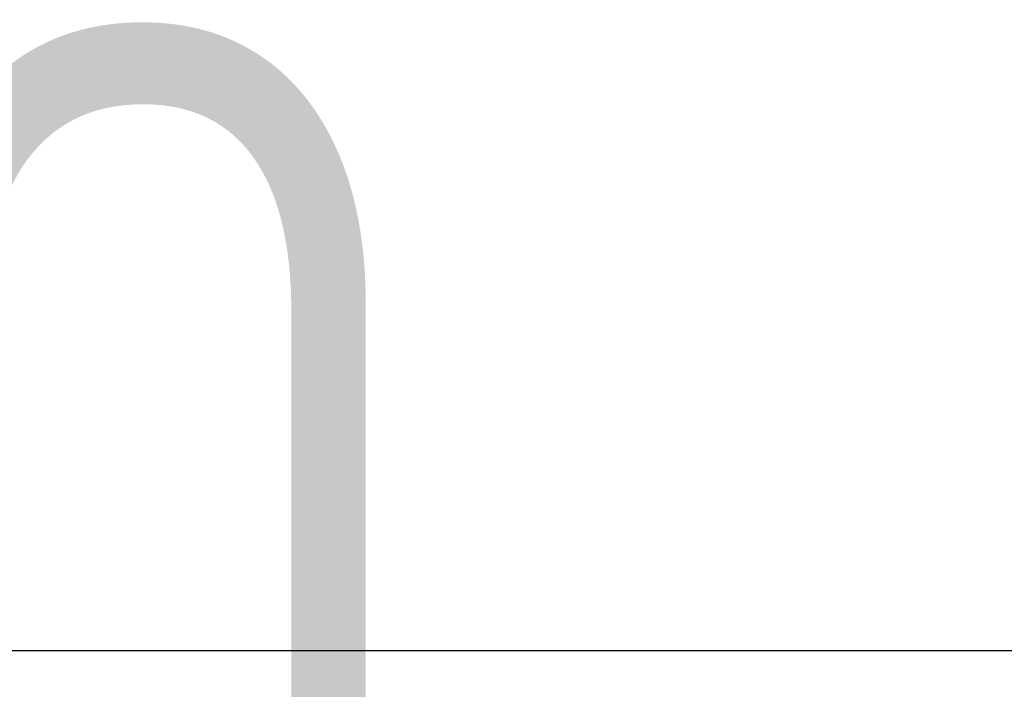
# Model space of a CAD drawing. Header units: millimetres. Extents: x -134 to 755, y -69 to 356.
# Tile 19 of 21: x 17 to 109, y 293 to 356. Entities that reach past the tile are written whole.
import ezdxf
from ezdxf.enums import TextEntityAlignment as Align

# ---------------------------------------------------------------- set-up
doc = ezdxf.new("R2018")
doc.units = ezdxf.units.MM
doc.layers.add('Кромка (ГОСТ)', color=7, linetype='Continuous', lineweight=50)
doc.layers.add('Обозначение (ГОСТ)', color=7, linetype='Continuous', lineweight=25)
doc.styles.get("Standard").update_dxf_attribs({"font": 'GOST Common Italic.ttf'})

# ---------------------------------------------------------------- blocks, each defined once
blk = doc.blocks.new('ГОСТ - Доп. графы 3')
at = {"layer": 'Обозначение (ГОСТ)', "lineweight": 30, "width": 0.8}
blk.add_attdef('ОБОЗНАЧЕНИЕ', text='', height=5, rotation=180, dxfattribs=at).set_placement((34.942, -6.968), align=Align.MIDDLE_CENTER)
blk = doc.blocks.new('Рамки ГОСТ_ граница 297x210')
at = {"layer": 'Кромка (ГОСТ)', "lineweight": 25}
blk.add_line((0, 297), (210, 297), dxfattribs=at)

msp = doc.modelspace()

# ---------------------------------------------------------------- block references
ref = msp.add_blockref('ГОСТ - Доп. графы 3', (20, 292))
lines = msp.add_mtext('\\W0.8000;UD50', dxfattribs={"layer": 'Обозначение (ГОСТ)', "insert": (54.9421, 285.0324), "char_height": 70.124838, "attachment_point": 1, "rotation": 180})
ref.add_attrib('ОБОЗНАЧЕНИЕ', '', (54.9421, 285.0324)).embed_mtext(lines)
msp.add_blockref('Рамки ГОСТ_ граница 297x210', (0, 0))

doc.saveas('drawing.dxf')
